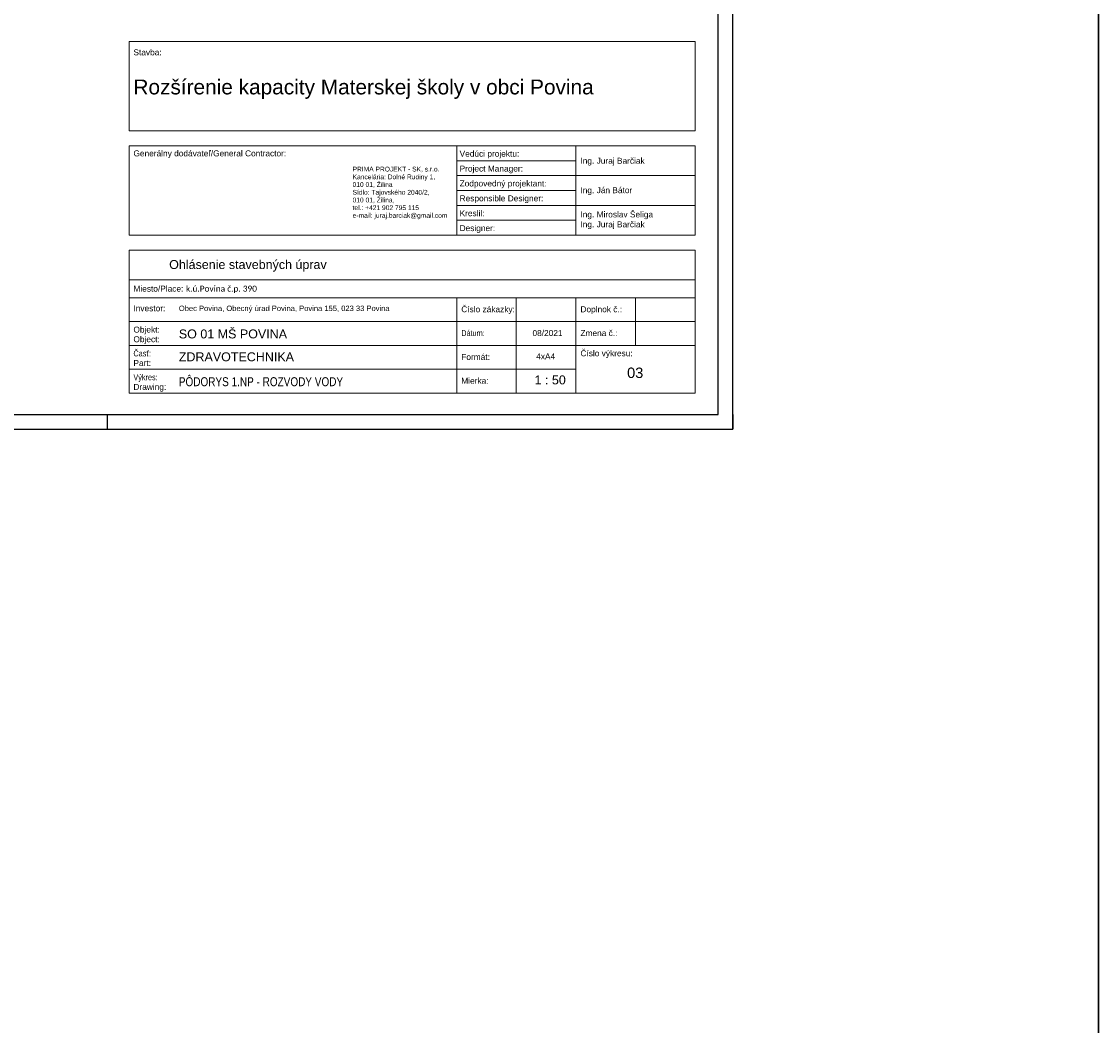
# Model space of a CAD drawing. Header units: millimetres. Extents: x -1674 to 107018, y 6909 to 78196.
# Tile 23 of 24: x 88944 to 107018, y 44527 to 61380. Entities that reach past the tile are written whole.
import ezdxf

# ---------------------------------------------------------------- set-up
doc = ezdxf.new("R2010")
doc.units = ezdxf.units.MM
for name, color, linetype, lineweight in [('G-ANNO-TEXT', 7, 'Continuous', 9), ('G-ANNO-TTLB', 7, 'Continuous', 9), ('ramik', 61, 'Continuous', 25)]:
    doc.layers.add(name, color=color, linetype=linetype, lineweight=lineweight)
doc.styles.add('Arial_11', font='arial.ttf', dxfattribs={"height": 3.175})
doc.styles.add('Arial_6', font='arial.ttf', dxfattribs={"height": 1.6})
doc.styles.add('Arial_7', font='arial.ttf', dxfattribs={"height": 3.5})
doc.styles.add('Arial_8', font='arial.ttf', dxfattribs={"height": 3})
doc.styles.add('Arial_9', font='arial.ttf', dxfattribs={"width": 0.8, "height": 2.8})

# ---------------------------------------------------------------- blocks, each defined once
blk = doc.blocks.new('*U415')
at = {"layer": 'ramik'}
for p, q in [((-835, 297), (-840, 297)), ((-840, 292), (-840, 297)), ((-630, 292), (-630, 297))]:
    blk.add_line(p, q, dxfattribs=at)
for points in [[(-840, 0), (0, 0), (0, 297), (-840, 297)], [(-835, 5), (-5, 5), (-5, 292), (-835, 292)]]:
    blk.add_lwpolyline(points, close=True, dxfattribs=at)

msp = doc.modelspace()

# ---------------------------------------------------------------- linework, layer by layer
at = {"color": 4, "lineweight": 30}
msp.add_lwpolyline([(53310, 78196), (107018, 78196), (107018, 10857), (53310, 10857)], close=True, dxfattribs=at)
at = {"layer": 'G-ANNO-TTLB', "color": 7}
for p, q in [((90748, 59544, 0), (90748, 61044, 0)), ((100248, 61044, 0), (90748, 61044, 0)), ((100248, 59544, 0), (100248, 61044, 0)), ((100248, 59544, 0), (90748, 59544, 0)), ((90748, 57794, 0), (90748, 59294, 0)), ((100248, 59294, 0), (90748, 59294, 0)), ((96248, 57794, 0), (96248, 59294, 0)), ((98248, 57794, 0), (98248, 59294, 0)), ((100248, 57794, 0), (100248, 59294, 0)), ((98248, 59044, 0), (96248, 59044, 0)), ((100248, 58794, 0), (96248, 58794, 0)), ((98248, 58544, 0), (96248, 58544, 0)), ((100248, 58294, 0), (96248, 58294, 0)), ((98248, 58044, 0), (96248, 58044, 0)), ((100248, 57794, 0), (90748, 57794, 0)), ((100248, 57544, 0), (90748, 57544, 0)), ((90748, 57544, 0), (90748, 55144, 0)), ((100248, 55144, 0), (100248, 57544, 0)), ((90748, 57044, 0), (100248, 57044, 0)), ((90748, 56744, 0), (100248, 56744, 0)), ((96248, 55144, 0), (96248, 56744, 0)), ((97248, 55144, 0), (97248, 56744, 0)), ((98248, 55144, 0), (98248, 56744, 0)), ((99248, 55944, 0), (99248, 56744, 0)), ((90748, 56344, 0), (100248, 56344, 0)), ((90748, 55944, 0), (100248, 55944, 0)), ((90748, 55544, 0), (98248, 55544, 0)), ((90748, 55144, 0), (100248, 55144, 0))]:
    msp.add_line(p, q, dxfattribs=at)

# ---------------------------------------------------------------- block references
at = {"layer": 'ramik', "xscale": 49.99999999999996, "yscale": 49.99999999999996, "zscale": 49.99999999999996, "rotation": 180}
msp.add_blockref('*U415', (58884, 69386), dxfattribs=at)

# ---------------------------------------------------------------- texts
at = {"layer": 'G-ANNO-TEXT', "color": 7, "insert": (97581, 55809, 0), "char_height": 100, "width": 396.84, "attachment_point": 1, "style": 'Arial_11'}
msp.add_mtext('4xA4', dxfattribs=at)
at = {"layer": 'G-ANNO-TTLB', "color": 7, "attachment_point": 1}
for s, insert, char_height, width, style in [('Stavba: ', (90822, 60913, 0), 100, 513.08, 'Arial_6'), ('{\\W1;\\C0;Rozšírenie kapacity Materskej školy v\\~obci Povina\\~}', (90822, 60407, 0), 250, 10132.95, 'Arial_9'), ('Generálny dodávateľ/General Contractor:', (90822, 59217, 0), 100, 2700.54, 'Arial_6'), ('Vedúci projektu:', (96296, 59212, 0), 100, 1879.02, 'Arial_6'), ('Ing. Juraj Barčiak', (98324, 59093, 0), 100, 1827.09, 'Arial_6'), ('PRIMA PROJEKT - SK, s.r.o.', (94500, 58943, 0), 80, 1767.53, 'Arial_6'), ('Project Manager:', (96296, 58962, 0), 100, 1051.81, 'Arial_6'), ('Kancelária: Dolné Rudiny 1,', (94500, 58813, 0), 80, 1456.57, 'Arial_6'), ('{\\W0.8;Sídlo: Tajovského 2040/2,}', (94500, 58554, 0), 80, 1392.05, 'Arial_6'), ('010 01, Žilina ', (94500, 58684, 0), 80, 1392.05, 'Arial_6'), ('Zodpovedný projektant:', (96296, 58712, 0), 100, 1868.68, 'Arial_6'), ('Ing. Ján Bátor', (98324, 58599, 0), 100, 1827.09, 'Arial_6'), ('010 01, Žilina, ', (94500, 58424, 0), 80, 1285.43, 'Arial_6'), ('Responsible Designer:', (96296, 58462, 0), 100, 1398.14, 'Arial_6'), ('tel.: +421 902 795 115', (94500, 58295, 0), 80, 1105.69, 'Arial_6'), ('Kreslil:', (96296, 58212, 0), 100, 420.08, 'Arial_6'), ('Ing. Miroslav Šeliga\\PIng. Juraj Barčiak', (98324, 58192, 0), 100, 1863.76, 'Arial_6'), ('e-mail: juraj.barciak@gmail.com', (94500, 58165, 0), 80, 1585.42, 'Arial_6'), ('Designer:', (96296, 57962, 0), 100, 593.25, 'Arial_6'), ('{\\W5.1529;  }Ohlásenie stavebných úprav', (90822, 57376, 0), 150, 4681.76, 'Arial_7'), ('Miesto/Place: ', (90822, 56946, 0), 100, 872.24, 'Arial_6'), ('{\\fCalibri|b0|i0|c238|p34;k.ú.Povina č.p. 390}', (91704, 56946, 0), 100, 5676.45, 'Arial_6'), ('Investor: ', (90822, 56616, 0), 100, 574.01, 'Arial_6'), ('{\\H0.90909x;\\C0;Obec Povina, Obecný úrad Povina, Povina 155, 023 33 Povina\\H1.09999x;\\C1;                                     }', (91584, 56611, 0), 100, 5050.9, 'Arial_6'), ('Číslo zákazky:', (96324, 56600, 0), 100, 1358.19, 'Arial_6'), ('Doplnok č.: ', (98324, 56600, 0), 100, 856.63, 'Arial_6'), ('Objekt:', (90822, 56259, 0), 100, 439.32, 'Arial_6'), ('SO 01 MŠ POVINA', (91584, 56211, 0), 150, 3259.59, 'Arial_7'), ('{\\W0.8;Dátum:}', (96324, 56200, 0), 100, 99.41, 'Arial_6'), ('08/2021', (97519, 56200, 0), 100, 500.25, 'Arial_6'), ('Zmena č.: ', (98324, 56200, 0), 100, 803.04, 'Arial_6'), ('Object: ', (90822, 56097, 0), 100, 477.81, 'Arial_6'), ('{\\W0.8;Časť:}', (90822, 55859, 0), 100, 99.41, 'Arial_6'), ('Číslo výkresu:', (98324, 55861, 0), 100, 1196.17, 'Arial_6'), ('Part: ', (90822, 55697, 0), 100, 330.3, 'Arial_6'), ('ZDRAVOTECHNIKA', (91584, 55827, 0), 150, 804.89, 'Arial_7'), ('Formát:', (96324, 55800, 0), 100, 320.68, 'Arial_6'), ('03', (99107, 55571, 0), 175, 286.2, 'Arial_8'), ('{\\W0.8;Výkres:}', (90822, 55459, 0), 100, 93, 'Arial_6'), ('{\\W0.8;PÔDORYS 1.NP - ROZVODY VODY}', (91584, 55409, 0), 150, 4808.46, 'Arial_7'), ('Mierka:', (96324, 55400, 0), 100, 452.15, 'Arial_6'), (' 1 : 50', (97496, 55439, 0), 150, 577.22, 'Arial_7'), ('Drawing: ', (90822, 55297, 0), 100, 577.22, 'Arial_6')]:
    msp.add_mtext(s, dxfattribs=dict(at, insert=insert, char_height=char_height, width=width, style=style))

doc.saveas('drawing.dxf')
